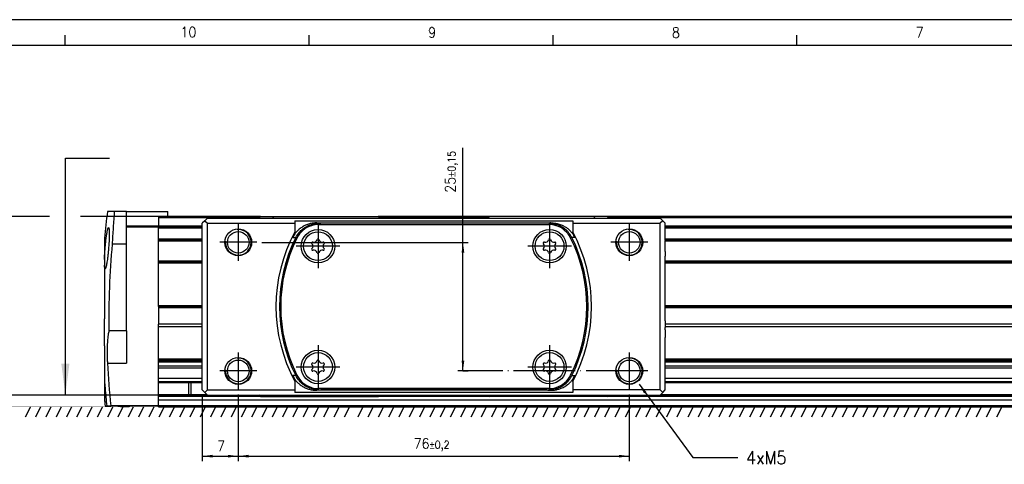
# Model space of a CAD drawing. Header units: millimetres. Extents: x -285 to 870, y -217 to 203.
# Tile 4 of 22: x -180 to 11, y 117 to 203. Entities that reach past the tile are written whole.
import ezdxf

# ---------------------------------------------------------------- set-up
doc = ezdxf.new("R2010")
doc.units = ezdxf.units.MM
doc.linetypes.add('DOT_CENTER', pattern=[14, 12, -1, 0, -1])
doc.layers.add('1', color=7, linetype='Continuous')
doc.styles.add('CONVERTER_11', font='txt.shx', dxfattribs={"width": 0.9})
doc.dimstyles.new('ME10_DIM_16', dxfattribs={"dimtxt": 2, "dimasz": 2, "dimexe": 1, "dimexo": 1, "dimgap": 1, "dimtad": 1, "dimdsep": 46, "dimtxsty": 'CONVERTER_11', "dimsah": 1, "dimcen": 0.09, "dimclrd": 2, "dimclre": 2, "dimclrt": 2, "dimadec": 0, "dimazin": 0, "dimtol": 1, "dimtp": 0.15, "dimtm": 0.15, "dimtfac": 0.75, "dimtdec": 0, "dimtix": 1, "dimtmove": 0, "dimatfit": 3, "dimfxl": 1, "dimtolj": 1, "dimtzin": 0, "dimarcsym": 0})
doc.dimstyles.new('ME10_DIM_17', dxfattribs={"dimtxt": 2, "dimasz": 2, "dimexe": 1, "dimexo": 1, "dimgap": 1, "dimtad": 1, "dimdsep": 46, "dimtxsty": 'CONVERTER_11', "dimsah": 1, "dimcen": 0.09, "dimclrd": 2, "dimclre": 2, "dimclrt": 2, "dimadec": 0, "dimazin": 0, "dimtol": 1, "dimtp": 0.2, "dimtm": 0.2, "dimtfac": 0.75, "dimtdec": 0, "dimtix": 1, "dimtmove": 0, "dimatfit": 3, "dimfxl": 1, "dimtolj": 1, "dimtzin": 0, "dimarcsym": 0})
doc.dimstyles.new('ME10_DIM_18', dxfattribs={"dimtxt": 2, "dimasz": 2, "dimexe": 1, "dimexo": 1, "dimgap": 1, "dimtad": 1, "dimdsep": 46, "dimtxsty": 'CONVERTER_11', "dimsah": 1, "dimcen": 0.09, "dimclrd": 2, "dimclre": 2, "dimclrt": 2, "dimadec": 0, "dimazin": 0, "dimtfac": 1, "dimtdec": 4, "dimtix": 1, "dimtmove": 0, "dimatfit": 3, "dimfxl": 1, "dimtolj": 1, "dimtzin": 0, "dimarcsym": 0})
doc.dimstyles.new('ME10_DIM_19', dxfattribs={"dimtxt": 2, "dimasz": 2, "dimexe": 1, "dimexo": 1, "dimgap": 1, "dimtad": 1, "dimdec": 0, "dimdsep": 46, "dimtxsty": 'CONVERTER_11', "dimsah": 1, "dimcen": 0.09, "dimclrd": 2, "dimclre": 2, "dimclrt": 2, "dimadec": 0, "dimazin": 0, "dimtfac": 1, "dimtdec": 4, "dimtix": 1, "dimtmove": 0, "dimatfit": 3, "dimfxl": 1, "dimtolj": 1, "dimtzin": 0, "dimarcsym": 0})
doc.dimstyles.get("Standard").update_dxf_attribs({"dimtxt": 0.18, "dimasz": 0.18, "dimexe": 0.18, "dimexo": 0.0625, "dimgap": 0.09, "dimtad": 0, "dimtih": 1, "dimtoh": 1, "dimdec": 4, "dimzin": 0, "dimdsep": 46, "dimtxsty": 'Standard', "dimcen": 0.09, "dimadec": 0, "dimazin": 0, "dimtfac": 1, "dimtdec": 4, "dimtofl": 0, "dimtmove": 0, "dimatfit": 3, "dimfxl": 1, "dimtolj": 1, "dimtzin": 0, "dimarcsym": 0})

# ---------------------------------------------------------------- blocks, each defined once
blk = doc.blocks.new('Marco_a2', base_point=(304.21, -212.02))
at = {"layer": '1', "color": 2, "linetype": 'Continuous'}
for p, q in [((309.21, 202.98), (-284.79, 202.98)), ((-171.06, 197.98), (-171.06, 199.98)), ((-123.64, 197.98), (-123.64, 199.98)), ((-76.22, 197.98), (-76.22, 199.98)), ((-28.81, 197.98), (-28.81, 199.98))]:
    blk.add_line(p, q, dxfattribs=at)
at = {"layer": '1', "color": 7, "linetype": 'Continuous'}
blk.add_line((304.21, 197.98), (-264.79, 197.98), dxfattribs=at)
at = {"layer": '1', "color": 2, "char_height": 2, "attachment_point": 4, "line_spacing_factor": 1.20048, "style": 'CONVERTER_11'}
for s, insert in [('10', (-148.63, 200.57)), ('9', (-100.51, 200.5)), ('8', (-53.11, 200.47)), ('7', (-5.76, 200.53))]:
    blk.add_mtext(s, dxfattribs=dict(at, insert=insert))
blk = doc.blocks.new('Top', base_point=(304.21, -212.02))
blk.add_blockref('Marco_a2', (304.21, -212.02))
blk = doc.blocks.new('REGLA__9', base_point=(-163.4, 127.69))
at = {"color": 7, "linetype": 'Continuous'}
for p, q in [((-161.5, 165.69), (-162.83, 165.69)), ((-159.1, 165.69), (-161.5, 165.69)), ((-159.1, 165.69), (-151.1, 165.69)), ((-151.1, 164.69), (-152.9, 164.69)), ((-152.9, 164.69), (-152.9, 164.49)), ((-151.1, 164.69), (-151.1, 165.69)), ((-133.1, 164.69), (-151.1, 164.69)), ((-133.1, 164.69), (-130.49, 164.69)), ((-130.49, 164.69), (-122.85, 164.69)), ((-122.85, 164.69), (-115.95, 164.69)), ((-115.95, 164.69), (-110.2, 164.69)), ((-88.6, 164.69), (-110.2, 164.69)), ((-82.85, 164.69), (-88.6, 164.69)), ((-75.95, 164.69), (-82.85, 164.69)), ((-68.31, 164.69), (-75.95, 164.69)), ((-65.7, 164.69), (-68.31, 164.69)), ((185.3, 164.69), (-65.7, 164.69)), ((-159.1, 162.69), (-152.9, 162.69)), ((-152.9, 164.49), (-152.9, 162.89)), ((-152.9, 162.49), (-152.9, 162.69)), ((-152.9, 162.69), (-144.4, 162.69)), ((-54.4, 162.69), (187.1, 162.69)), ((-152.9, 160.37), (-152.9, 162.49)), ((-159.1, 159.33), (-161.91, 159.33)), ((-159.1, 142.51), (-159.1, 159.33)), ((-152.9, 160.29), (-152.9, 160.37)), ((-152.9, 160.2), (-152.9, 160.29)), ((-152.9, 160), (-152.9, 160.2)), ((-152.9, 160.2), (-144.4, 160.2)), ((-152.9, 156.1), (-152.9, 160)), ((-147.1, 160.2), (-147.1, 160.29)), ((-54.4, 160.2), (187.1, 160.2)), ((-152.9, 155.9), (-152.9, 156.1)), ((-152.9, 155.7), (-152.9, 155.9)), ((-152.9, 155.9), (-144.4, 155.9)), ((-152.9, 147.4), (-152.9, 155.7)), ((-54.4, 155.9), (187.1, 155.9)), ((-163.4, 150.99), (-163.4, 150.06)), ((-163.4, 150.06), (-163.4, 146.26)), ((-152.9, 147.2), (-152.9, 147.4)), ((-163.4, 146.26), (-163.4, 145.54)), ((-163.4, 145.54), (-163.4, 144.82)), ((-152.9, 147.2), (-152.9, 147)), ((-152.9, 147.2), (-144.4, 147.2)), ((-152.9, 147), (-152.9, 143.77)), ((-54.4, 147.2), (187.1, 147.2)), ((-163.4, 144.82), (-163.4, 144.81)), ((-163.4, 143.38), (-163.4, 144.81)), ((-152.9, 143.27), (-152.9, 143.77)), ((-163.4, 142.27), (-163.4, 143.38)), ((-163.4, 139.56), (-163.4, 142.27)), ((-159.1, 142.51), (-162.53, 142.51)), ((-144.4, 143.27), (-152.9, 143.27)), ((-152.9, 136.97), (-152.9, 143.27)), ((187.1, 143.27), (-54.4, 143.27)), ((-144.4, 136.97), (-152.9, 136.97)), ((-152.9, 136.75), (-152.9, 136.97)), ((-152.9, 136.75), (-144.4, 136.75)), ((-152.9, 136.72), (-152.9, 136.75)), ((-152.9, 136.72), (-144.4, 136.72)), ((-152.9, 136.5), (-152.9, 136.72)), ((-152.9, 136.38), (-152.9, 136.5)), ((-144.4, 136.38), (-152.9, 136.38)), ((-152.9, 135.96), (-152.9, 136.38)), ((-152.9, 135.59), (-152.9, 135.96)), ((187.1, 136.97), (-54.4, 136.97)), ((-54.4, 136.75), (187.1, 136.75)), ((-54.4, 136.72), (187.1, 136.72)), ((187.1, 136.38), (-54.4, 136.38)), ((-144.4, 135.59), (-152.9, 135.59)), ((-152.9, 135.2), (-152.9, 135.59)), ((-144.4, 135.2), (-152.9, 135.2)), ((-152.9, 133.2), (-152.9, 135.2)), ((187.1, 135.59), (-54.4, 135.59)), ((187.1, 135.2), (-54.4, 135.2)), ((-144.4, 133.2), (-152.9, 133.2)), ((-152.9, 132.62), (-152.9, 133.2)), ((-152.9, 132.42), (-152.9, 132.62)), ((-152.9, 132.42), (-147.1, 132.42)), ((-152.9, 130.12), (-152.9, 132.42)), ((-147.1, 132.42), (-144.4, 132.42)), ((-147.1, 132.42), (-147.1, 130.12)), ((-146.6, 132.42), (-146.6, 130.12)), ((187.1, 133.2), (-54.4, 133.2)), ((-54.4, 132.42), (181.3, 132.42)), ((-163.4, 131.27), (-163.4, 129.32)), ((-152.9, 130.12), (-147.1, 130.12)), ((-152.9, 129.92), (-152.9, 130.12)), ((-152.9, 129.71), (-152.9, 129.92)), ((-152.9, 128.99), (-152.9, 129.71)), ((-133.12, 129.71), (-152.9, 129.71)), ((-152.9, 127.99), (-152.9, 128.99)), ((187.1, 128.99), (-152.9, 128.99)), ((-147.1, 130.12), (-143.52, 130.12)), ((-88.61, 129.71), (-110.18, 129.71)), ((187.1, 129.71), (-65.68, 129.71)), ((-55.27, 130.12), (181.3, 130.12)), ((-163.28, 127.89), (-163.26, 127.89)), ((-163.26, 127.89), (-162.97, 127.89)), ((-162.97, 127.89), (-162.19, 127.89)), ((-158.6, 127.89), (-162.19, 127.89)), ((-160.3, 127.77), (-158.6, 127.77)), ((-158.6, 127.89), (-158.6, 127.77)), ((-152.9, 127.89), (-158.6, 127.89)), ((-152.9, 127.89), (-152.9, 127.99)), ((-152.9, 127.99), (187.1, 127.99)), ((-152.9, 127.89), (-152.9, 127.89)), ((-152.9, 127.69), (-152.9, 127.89)), ((-152.9, 127.69), (-152.9, 127.89)), ((-152.9, 127.69), (187.1, 127.69))]:
    blk.add_line(p, q, dxfattribs=at)
at = {"color": 3, "linetype": 'Continuous'}
for p, q in [((-159.1, 162.89), (-152.9, 162.89)), ((-152.9, 164.49), (-133.3, 164.49)), ((-152.9, 162.89), (-144.4, 162.89)), ((-110, 164.49), (-88.8, 164.49)), ((-65.5, 164.49), (187.1, 164.49)), ((-54.4, 162.89), (187.1, 162.89)), ((-152.9, 162.49), (-144.4, 162.49)), ((-54.4, 162.49), (187.1, 162.49)), ((-152.9, 160.37), (-144.4, 160.37)), ((-152.9, 160), (-144.4, 160)), ((-54.4, 160.37), (187.1, 160.37)), ((-54.4, 160), (187.1, 160)), ((-152.9, 156.1), (-144.4, 156.1)), ((-152.9, 155.7), (-144.4, 155.7)), ((-54.4, 156.1), (187.1, 156.1)), ((-54.4, 155.7), (187.1, 155.7)), ((-152.9, 147.4), (-144.4, 147.4)), ((-54.4, 147.4), (187.1, 147.4)), ((-152.9, 147), (-144.4, 147)), ((-54.4, 147), (187.1, 147)), ((-144.4, 143.77), (-152.9, 143.77)), ((187.1, 143.77), (-54.4, 143.77)), ((-162.83, 136.18), (-159.1, 136.18)), ((-152.9, 132.62), (-144.4, 132.62)), ((-54.4, 132.62), (187.1, 132.62)), ((-163.28, 131.27), (-163.4, 131.27)), ((-152.9, 129.92), (-133.33, 129.92)), ((-109.97, 129.92), (-88.82, 129.92)), ((-65.47, 129.92), (187.1, 129.92)), ((-160.3, 127.89), (-160.3, 127.77))]:
    blk.add_line(p, q, dxfattribs=at)
at = {"color": 7, "linetype": 'Continuous'}
for centre, radius, start, end in [((3.87, 144.82), 168, 172.8628, 174.655), ((3.87, 144.82), 166.42, 174.9974, 180.7973), ((3.87, 144.82), 166.92, 182.9671, 185.8201), ((3.87, 144.82), 167.69, 184.6345, 185.7932), ((3.87, 144.82), 167.99, 185.2952, 185.783), ((3.87, 144.82), 168, 185.345, 185.7826), ((-160.3, 128.77), 1, 241.3046, 270)]:
    blk.add_arc(centre, radius, start, end, dxfattribs=at)
for points, knots in [([(-161.5, 165.69), (-161.53, 165.17), (-161.61, 164.12), (-161.72, 162.54), (-161.82, 160.94), (-161.88, 159.87), (-161.91, 159.33)], [0, 0, 0, 0, 1.573376, 3.162606, 4.762647, 6.375487, 6.375487, 6.375487, 6.375487]), ([(-159.1, 162.89), (-159.1, 163.36), (-159.1, 164.3), (-159.1, 165.23), (-159.1, 165.69)], [0, 0, 0, 0, 1.406681, 2.799989, 2.799989, 2.799989, 2.799989]), ([(-159.1, 162.69), (-159.1, 162.73), (-159.1, 162.79), (-159.1, 162.86), (-159.1, 162.89)], [0, 0, 0, 0, 0.1000313, 0.2000001, 0.2000001, 0.2000001, 0.2000001]), ([(-159.1, 159.33), (-159.1, 159.9), (-159.1, 161.02), (-159.1, 162.14), (-159.1, 162.69)], [0, 0, 0, 0, 1.688796, 3.361752, 3.361752, 3.361752, 3.361752]), ([(-152.9, 162.89), (-152.9, 162.88), (-152.9, 162.86), (-152.9, 162.82), (-152.9, 162.78), (-152.9, 162.75), (-152.9, 162.73), (-152.9, 162.71), (-152.9, 162.7), (-152.9, 162.7), (-152.9, 162.69)], [0, 0, 0, 0, 0.0390169, 0.0765367, 0.1169792, 0.1414214, 0.1662888, 0.184776, 0.1919354, 0.2000003, 0.2000003, 0.2000003, 0.2000003]), ([(-163.4, 156.36), (-163.4, 156.45), (-163.39, 156.66), (-163.38, 157.01), (-163.35, 157.46), (-163.32, 157.99), (-163.28, 158.43), (-163.25, 158.78), (-163.23, 159.03), (-163.2, 159.33), (-163.17, 159.68), (-163.13, 160.06), (-163.09, 160.39), (-163.05, 160.69), (-163.01, 160.95), (-162.96, 161.25), (-162.91, 161.57), (-162.86, 161.86), (-162.8, 162.1), (-162.76, 162.26), (-162.72, 162.38), (-162.68, 162.47), (-162.65, 162.54), (-162.62, 162.55), (-162.61, 162.55)], [0, 0, 0, 0, 0.274511, 0.627696, 1.05751, 1.627831, 2.210753, 2.405587, 2.662505, 2.971532, 3.322705, 3.706076, 4.11172, 4.325926, 4.601183, 4.914803, 5.244158, 5.566728, 5.800546, 5.965152, 6.073544, 6.189618, 6.251546, 6.281611, 6.281611, 6.281611, 6.281611]), ([(-162.61, 162.55), (-162.6, 162.54), (-162.56, 162.52), (-162.55, 162.45), (-162.52, 162.37), (-162.51, 162.25), (-162.49, 162.08), (-162.48, 161.9), (-162.47, 161.71), (-162.47, 161.5), (-162.47, 161.21), (-162.48, 160.85), (-162.49, 160.52), (-162.5, 160.24), (-162.51, 160.01), (-162.52, 159.71), (-162.54, 159.37), (-162.57, 158.97), (-162.6, 158.62), (-162.62, 158.32), (-162.65, 158.07), (-162.68, 157.77), (-162.71, 157.42), (-162.75, 157.05), (-162.81, 156.6), (-162.87, 156.12), (-162.95, 155.64), (-163.02, 155.26), (-163.09, 154.96), (-163.14, 154.76), (-163.2, 154.63), (-163.23, 154.56), (-163.26, 154.55), (-163.27, 154.55)], [0, 0, 0, 0, 0.044935, 0.115936, 0.201601, 0.309591, 0.476005, 0.714907, 0.84971, 1.055316, 1.336817, 1.69937, 2.148189, 2.318352, 2.552387, 2.846242, 3.195881, 3.597282, 4.046437, 4.240278, 4.496121, 4.804065, 5.15422, 5.536711, 5.941684, 6.49751, 6.987001, 7.400345, 7.659647, 7.908745, 8.025085, 8.087144, 8.117218, 8.117218, 8.117218, 8.117218]), ([(-163.4, 160.47), (-163.4, 160.36), (-163.4, 160.14), (-163.4, 159.65), (-163.4, 158.9), (-163.4, 158.04), (-163.4, 157.16), (-163.4, 156.65), (-163.4, 156.36)], [0, 0, 0, 0, 0.33105, 0.662101, 1.474266, 2.586146, 3.238413, 4.114296, 4.114296, 4.114296, 4.114296]), ([(-146.99, 160.2), (-147, 160.2), (-147, 160.2), (-147.02, 160.22), (-147.03, 160.23), (-147.05, 160.25), (-147.08, 160.27), (-147.09, 160.29), (-147.1, 160.29)], [0, 0, 0, 0, 0.012267, 0.0257126, 0.0526037, 0.0814578, 0.1122568, 0.1443206, 0.1443206, 0.1443206, 0.1443206]), ([(-163.4, 156.36), (-163.4, 156.18), (-163.4, 155.81), (-163.4, 155.43), (-163.4, 155.24)], [0, 0, 0, 0, 0.528619, 1.121144, 1.121144, 1.121144, 1.121144]), ([(-163.4, 155.24), (-163.4, 155.17), (-163.4, 155.05), (-163.4, 154.45), (-163.4, 153.47), (-163.4, 152.18), (-163.4, 151.37), (-163.4, 150.99)], [0, 0, 0, 0, 0.18451, 0.374699, 1.796711, 3.112145, 4.244003, 4.244003, 4.244003, 4.244003]), ([(-163.27, 154.55), (-163.29, 154.57), (-163.34, 154.61), (-163.35, 154.72), (-163.37, 154.85), (-163.39, 155.02), (-163.4, 155.16), (-163.4, 155.24)], [0, 0, 0, 0, 0.0752494, 0.1991822, 0.3071398, 0.4734788, 0.7122633, 0.7122633, 0.7122633, 0.7122633]), ([(-162.53, 142.51), (-162.56, 142.37), (-162.65, 142.01), (-162.74, 141.38), (-162.81, 140.66), (-162.86, 139.87), (-162.88, 139.04), (-162.89, 138.12), (-162.87, 137.16), (-162.84, 136.51), (-162.83, 136.18)], [0, 0, 0, 0, 0.426425, 1.101755, 1.902221, 2.604077, 3.473814, 4.399971, 5.365001, 6.350203, 6.350203, 6.350203, 6.350203]), ([(-159.1, 142.51), (-159.1, 142.32), (-159.1, 141.96), (-159.1, 141.33), (-159.1, 140.66), (-159.1, 139.87), (-159.1, 139.04), (-159.1, 138.16), (-159.1, 137.2), (-159.1, 136.55), (-159.1, 136.18)], [0, 0, 0, 0, 0.551589, 1.084513, 1.882103, 2.582898, 3.451368, 4.376808, 5.218667, 6.324555, 6.324555, 6.324555, 6.324555]), ([(-163.4, 139.56), (-163.4, 139.1), (-163.4, 138.2), (-163.4, 137.02), (-163.4, 136.05), (-163.4, 135.52), (-163.4, 135.27)], [0, 0, 0, 0, 1.377916, 2.698029, 3.534865, 4.285921, 4.285921, 4.285921, 4.285921]), ([(-163.4, 135.27), (-163.4, 135.23), (-163.4, 135.13), (-163.4, 134.9), (-163.4, 134.55), (-163.4, 134.1), (-163.4, 133.62), (-163.4, 133.19), (-163.4, 132.9), (-163.4, 132.74), (-163.4, 132.7), (-163.4, 132.68)], [0, 0, 0, 0, 0.128013, 0.304482, 0.674225, 1.171573, 1.660263, 2.109472, 2.469266, 2.525625, 2.58735, 2.58735, 2.58735, 2.58735]), ([(-163.4, 132.68), (-163.4, 132.49), (-163.4, 132.02), (-163.4, 131.55), (-163.4, 131.27)], [0, 0, 0, 0, 0.591708, 1.412652, 1.412652, 1.412652, 1.412652]), ([(-163.4, 132.68), (-163.39, 132.56), (-163.37, 132.33), (-163.34, 131.99), (-163.31, 131.64), (-163.29, 131.4), (-163.28, 131.27)], [0, 0, 0, 0, 0.372103, 0.697567, 1.027904, 1.41809, 1.41809, 1.41809, 1.41809]), ([(-163.4, 129.32), (-163.4, 129.29), (-163.4, 129.24), (-163.4, 129.19), (-163.4, 129.17)], [0, 0, 0, 0, 0.0964268, 0.1466388, 0.1466388, 0.1466388, 0.1466388])]:
    blk.add_open_spline(points, degree=3, knots=knots, dxfattribs=at)
blk.add_open_spline([(-147.1, 160.29), (-147.58, 160.29), (-148.55, 160.29), (-150, 160.29), (-151.45, 160.29), (-152.42, 160.29), (-152.9, 160.29)], degree=3, dxfattribs=at)
blk = doc.blocks.new('CABEZA__10', base_point=(-144.4, 129.69))
at = {"color": 7, "linetype": 'Continuous'}
for p, q in [((-133.1, 164.69), (-133.4, 164.39)), ((-133.1, 164.69), (-130.49, 164.69)), ((-130.49, 164.69), (-122.85, 164.69)), ((-122.85, 164.69), (-115.95, 164.69)), ((-115.95, 164.69), (-110.2, 164.69)), ((-110.2, 164.69), (-109.9, 164.39)), ((-88.6, 164.69), (-88.9, 164.39)), ((-82.85, 164.69), (-88.6, 164.69)), ((-75.95, 164.69), (-82.85, 164.69)), ((-68.31, 164.69), (-75.95, 164.69)), ((-65.7, 164.69), (-68.31, 164.69)), ((-65.7, 164.69), (-65.4, 164.39)), ((-143.9, 163.89), (-144.4, 163.39)), ((-144.4, 159.93), (-144.4, 163.39)), ((-143.9, 163.89), (-143.4, 164.39)), ((-143.9, 163.89), (-143.4, 163.39)), ((-143.4, 164.39), (-133.4, 164.39)), ((-143.4, 130.99), (-143.4, 163.39)), ((-143.4, 163.39), (-126.4, 163.39)), ((-133.4, 164.39), (-130.69, 164.39)), ((-130.69, 164.39), (-109.9, 164.39)), ((-126.4, 163.89), (-126.4, 163.39)), ((-126.4, 163.89), (-72.4, 163.89)), ((-126.4, 163.39), (-126.4, 161.74)), ((-122.15, 163.47), (-76.64, 163.47)), ((-121.75, 163.14), (-77.05, 163.14)), ((-77.42, 163.39), (-121.38, 163.39)), ((-109.9, 164.39), (-88.9, 164.39)), ((-88.9, 164.39), (-68.11, 164.39)), ((-72.4, 163.89), (-72.4, 163.39)), ((-72.4, 163.39), (-55.4, 163.39)), ((-72.4, 163.39), (-72.4, 161.74)), ((-68.11, 164.39), (-65.4, 164.39)), ((-65.4, 164.39), (-55.4, 164.39)), ((-55.4, 164.39), (-54.9, 163.89)), ((-54.9, 163.89), (-55.4, 163.39)), ((-55.4, 130.99), (-55.4, 163.39)), ((-54.4, 163.39), (-54.9, 163.89)), ((-54.4, 160.02), (-54.4, 163.39)), ((-144.4, 159.03), (-144.4, 159.93)), ((-144.4, 159), (-144.4, 159.03)), ((-144.4, 158.68), (-144.4, 159)), ((-54.4, 160.02), (-54.4, 159.93)), ((-54.4, 158.68), (-54.4, 159.93)), ((-144.4, 158.5), (-144.4, 158.68)), ((-144.4, 157.92), (-144.4, 158.5)), ((-144.4, 157.01), (-144.4, 157.92)), ((-144.4, 144.59), (-144.4, 157.01)), ((-54.4, 158.5), (-54.4, 158.68)), ((-54.4, 157.92), (-54.4, 158.5)), ((-54.4, 157.92), (-54.4, 157.01)), ((-54.4, 144.59), (-54.4, 157.01)), ((-144.4, 144.41), (-144.4, 144.59)), ((-144.4, 144.09), (-144.4, 144.41)), ((-144.4, 143.15), (-144.4, 144.09)), ((-54.4, 144.41), (-54.4, 144.59)), ((-54.4, 144.41), (-54.4, 143.15)), ((-144.4, 138.47), (-144.4, 143.15)), ((-54.4, 143.06), (-54.4, 143.15)), ((-54.4, 142.69), (-54.4, 143.06)), ((-54.4, 142.69), (-54.4, 141.19)), ((-54.4, 137.56), (-54.4, 141.19)), ((-144.4, 137.55), (-144.4, 138.47)), ((-144.4, 137.35), (-144.4, 137.55)), ((-144.4, 130.99), (-144.4, 137.35)), ((-54.4, 137.55), (-54.4, 137.56)), ((-54.4, 137.35), (-54.4, 137.55)), ((-54.4, 130.99), (-54.4, 137.35)), ((-126.4, 132.65), (-126.4, 130.99)), ((-72.4, 132.65), (-72.4, 130.99)), ((-144.4, 130.99), (-143.9, 130.49)), ((-143.4, 130.99), (-143.9, 130.49)), ((-143.4, 129.99), (-143.9, 130.49)), ((-143.4, 130.99), (-126.4, 130.99)), ((-126.4, 130.99), (-126.4, 130.49)), ((-72.4, 130.49), (-126.4, 130.49)), ((-76.64, 130.92), (-122.15, 130.92)), ((-77.05, 131.24), (-121.75, 131.24)), ((-77.42, 130.99), (-121.38, 130.99)), ((-72.4, 130.99), (-72.4, 130.49)), ((-55.4, 130.99), (-72.4, 130.99)), ((-55.4, 130.99), (-54.9, 130.49)), ((-55.4, 129.99), (-54.9, 130.49)), ((-54.9, 130.49), (-54.4, 130.99)), ((-143.4, 129.99), (-133.4, 129.99)), ((-133.1, 129.69), (-133.4, 129.99)), ((-133.4, 129.99), (-130.69, 129.99)), ((-133.1, 129.69), (-130.49, 129.69)), ((-130.69, 129.99), (-109.9, 129.99)), ((-130.49, 129.69), (-110.2, 129.69)), ((-110.2, 129.69), (-109.9, 129.99)), ((-109.9, 129.99), (-88.9, 129.99)), ((-88.9, 129.99), (-68.11, 129.99)), ((-88.9, 129.99), (-88.6, 129.69)), ((-68.31, 129.69), (-88.6, 129.69)), ((-65.7, 129.69), (-68.31, 129.69)), ((-68.11, 129.99), (-65.4, 129.99)), ((-65.7, 129.69), (-65.4, 129.99)), ((-65.4, 129.99), (-55.4, 129.99))]:
    blk.add_line(p, q, dxfattribs=at)
for centre, radius in [((-137.4, 159.69), 2.6), ((-137.4, 159.69), 2.1), ((-121.9, 158.94), 3.25), ((-121.9, 158.94), 2.8), ((-76.9, 158.94), 3.25), ((-76.9, 158.94), 2.8), ((-61.4, 159.69), 2.6), ((-61.4, 159.69), 2.1), ((-121.9, 135.44), 3.25), ((-121.9, 135.44), 2.8), ((-76.9, 135.44), 3.25), ((-76.9, 135.44), 2.8), ((-137.4, 134.69), 2.6), ((-137.4, 134.69), 2.1), ((-61.4, 134.69), 2.6), ((-61.4, 134.69), 2.1)]:
    blk.add_circle(centre, radius, dxfattribs=at)
for centre, radius, start, end in [((-121.75, 158.39), 4.75, 107.6375, 153.3842), ((-99.4, 147.19), 28.52, 145.7925, 146.5328), ((-121.75, 158.4), 4.75, 107.3144, 107.6649), ((-99.4, 147.19), 28.5, 145.9834, 146.4873), ((-121.75, 158.39), 4.75, 89.9978, 107.2861), ((-121.38, 158.02), 5.37, 89.973, 107.7651), ((-77.41, 158.02), 5.37, 72.2349, 90.027), ((-77.05, 158.39), 4.75, 72.7138, 89.9978), ((-99.4, 147.19), 28.52, 33.4672, 34.2075), ((-99.4, 147.19), 28.5, 33.5126, 34.0166), ((-77.04, 158.39), 4.75, 72.3906, 72.7422), ((-77.05, 158.39), 4.75, 26.616, 72.3651), ((-99.4, 147.19), 30.67, 151.6837, 208.3163), ((-99.4, 147.19), 30.54, 152.1539, 153.9157), ((-99.4, 147.19), 30.67, 331.6837, 28.3163), ((-99.4, 147.19), 30.54, 26.0843, 27.8461), ((-99.4, 147.19), 30, 153.4504, 206.5496), ((-99.4, 147.19), 29.75, 153.3847, 206.6153), ((-122.95, 159.55), 0.188, 73.0643, 226.9357), ((-123.51, 158.94), 0.642, 313.0643, 46.9357), ((-122.71, 160.34), 0.642, 253.0643, 346.9357), ((-121.9, 160.16), 0.188, 13.0643, 166.9357), ((-121.09, 160.34), 0.642, 193.0643, 286.9357), ((-120.28, 158.94), 0.642, 133.0643, 226.9357), ((-120.85, 159.55), 0.188, 313.0643, 106.9357), ((-77.95, 159.55), 0.188, 73.0643, 226.9357), ((-78.51, 158.94), 0.642, 313.0643, 46.9357), ((-77.71, 160.34), 0.642, 253.0643, 346.9357), ((-76.9, 160.16), 0.188, 13.0643, 166.9357), ((-76.09, 160.34), 0.642, 193.0643, 286.9357), ((-75.28, 158.94), 0.642, 133.0643, 226.9357), ((-75.85, 159.55), 0.188, 313.0643, 106.9357), ((-99.4, 147.19), 29.75, 333.3845, 26.6155), ((-99.4, 147.19), 30, 333.4502, 26.5498), ((-122.95, 158.34), 0.188, 133.0643, 286.9357), ((-122.71, 157.54), 0.642, 13.0643, 106.9357), ((-121.9, 157.73), 0.188, 193.0643, 346.9357), ((-121.09, 157.54), 0.642, 73.0643, 166.9357), ((-120.85, 158.34), 0.188, 253.0643, 46.9357), ((-77.95, 158.34), 0.188, 133.0643, 286.9357), ((-77.71, 157.54), 0.642, 13.0643, 106.9357), ((-76.9, 157.73), 0.188, 193.0643, 346.9357), ((-76.09, 157.54), 0.642, 73.0643, 166.9357), ((-75.85, 158.34), 0.188, 253.0643, 46.9357), ((-122.95, 136.05), 0.188, 73.0643, 226.9357), ((-123.51, 135.44), 0.642, 313.0643, 46.9357), ((-122.71, 136.84), 0.642, 253.0643, 346.9357), ((-121.9, 136.66), 0.188, 13.0643, 166.9357), ((-121.09, 136.84), 0.642, 193.0643, 286.9357), ((-120.28, 135.44), 0.642, 133.0643, 226.9357), ((-120.85, 136.05), 0.188, 313.0643, 106.9357), ((-77.95, 136.05), 0.188, 73.0643, 226.9357), ((-78.51, 135.44), 0.642, 313.0643, 46.9357), ((-77.71, 136.84), 0.642, 253.0643, 346.9357), ((-76.9, 136.66), 0.188, 13.0643, 166.9357), ((-76.09, 136.84), 0.642, 193.0643, 286.9357), ((-75.28, 135.44), 0.642, 133.0643, 226.9357), ((-75.85, 136.05), 0.188, 313.0643, 106.9357), ((-122.95, 134.84), 0.188, 133.0643, 286.9357), ((-122.71, 134.04), 0.642, 13.0643, 106.9357), ((-121.9, 134.23), 0.188, 193.0643, 346.9357), ((-121.09, 134.04), 0.642, 73.0643, 166.9357), ((-120.85, 134.84), 0.188, 253.0643, 46.9357), ((-77.95, 134.84), 0.188, 133.0643, 286.9357), ((-77.71, 134.04), 0.642, 13.0643, 106.9357), ((-76.9, 134.23), 0.188, 193.0643, 346.9357), ((-76.09, 134.04), 0.642, 73.0643, 166.9357), ((-75.85, 134.84), 0.188, 253.0643, 46.9357), ((-99.4, 147.19), 30.54, 206.0843, 207.8461), ((-121.75, 135.99), 4.75, 206.616, 252.3635), ((-77.05, 135.99), 4.75, 287.6349, 333.384), ((-99.4, 147.19), 30.54, 332.1539, 333.9157), ((-121.75, 135.99), 4.75, 252.3614, 252.7118), ((-99.4, 147.19), 28.52, 213.4622, 214.2025), ((-121.75, 135.99), 4.75, 252.7118, 269.9978), ((-99.39, 147.19), 28.5, 213.503, 214.007), ((-121.38, 136.37), 5.37, 252.2349, 270.027), ((-77.41, 136.37), 5.37, 269.973, 287.7651), ((-77.05, 135.99), 4.75, 270.0022, 287.2862), ((-99.4, 147.19), 28.52, 325.7925, 326.5328), ((-99.4, 147.19), 28.5, 325.9834, 326.4874), ((-77.04, 136), 4.75, 287.2578, 287.6094)]:
    blk.add_arc(centre, radius, start, end, dxfattribs=at)
for points, knots in [([(-130.69, 164.39), (-130.67, 164.42), (-130.64, 164.47), (-130.59, 164.54), (-130.54, 164.62), (-130.51, 164.67), (-130.49, 164.69)], [0, 0, 0, 0, 0.0900762, 0.1799826, 0.2700101, 0.3600426, 0.3600426, 0.3600426, 0.3600426]), ([(-68.31, 164.69), (-68.29, 164.67), (-68.26, 164.62), (-68.21, 164.54), (-68.16, 164.47), (-68.12, 164.42), (-68.11, 164.39)], [0, 0, 0, 0, 0.0900533, 0.1800672, 0.270101, 0.3600651, 0.3600651, 0.3600651, 0.3600651]), ([(-122.15, 163.47), (-122.39, 163.46), (-122.87, 163.44), (-123.61, 163.28), (-124.29, 163.04), (-124.96, 162.69), (-125.52, 162.29), (-126.02, 161.81), (-126.46, 161.28), (-126.69, 160.86), (-126.82, 160.62)], [0, 0, 0, 0, 0.721506, 1.441287, 2.250928, 2.879463, 3.691313, 4.319195, 4.948895, 5.756557, 5.756557, 5.756557, 5.756557]), ([(-126.23, 160.6), (-126.01, 160.97), (-125.65, 161.59), (-124.8, 162.37), (-123.94, 162.92), (-123.26, 163.14), (-122.98, 163.23)], [0, 0, 0, 0, 1.275851, 2.145308, 3.421126, 4.29557, 4.29557, 4.29557, 4.29557]), ([(-123.02, 163.14), (-123.02, 163.15), (-123.01, 163.16), (-123, 163.18), (-122.99, 163.21), (-122.99, 163.22), (-122.98, 163.23)], [0, 0, 0, 0, 0.02562654, 0.05057561, 0.07398386, 0.09673126, 0.09673126, 0.09673126, 0.09673126]), ([(-76.64, 163.47), (-76.4, 163.46), (-75.92, 163.44), (-75.18, 163.28), (-74.5, 163.04), (-73.89, 162.72), (-73.32, 162.33), (-72.81, 161.86), (-72.33, 161.28), (-72.1, 160.86), (-71.97, 160.62)], [0, 0, 0, 0, 0.721506, 1.441287, 2.250928, 2.879463, 3.51128, 4.31919, 4.94889, 5.756552, 5.756552, 5.756552, 5.756552]), ([(-72.56, 160.6), (-72.74, 160.91), (-73.1, 161.53), (-73.93, 162.33), (-74.85, 162.92), (-75.53, 163.14), (-75.81, 163.23)], [0, 0, 0, 0, 1.068741, 2.145793, 3.421612, 4.296056, 4.296056, 4.296056, 4.296056]), ([(-75.77, 163.14), (-75.78, 163.15), (-75.78, 163.16), (-75.79, 163.18), (-75.8, 163.21), (-75.81, 163.22), (-75.81, 163.23)], [0, 0, 0, 0, 0.025617, 0.05055661, 0.07395566, 0.09669395, 0.09669395, 0.09669395, 0.09669395]), ([(-126.4, 161.74), (-126.4, 161.72), (-126.4, 161.67), (-126.4, 161.6), (-126.4, 161.53), (-126.4, 161.48), (-126.4, 161.46)], [0, 0, 0, 0, 0.0720751, 0.141903, 0.213819, 0.2846125, 0.2846125, 0.2846125, 0.2846125]), ([(-72.4, 161.46), (-72.4, 161.48), (-72.4, 161.53), (-72.4, 161.6), (-72.4, 161.67), (-72.4, 161.72), (-72.4, 161.74)], [0, 0, 0, 0, 0.0704321, 0.1427095, 0.2139459, 0.2846125, 0.2846125, 0.2846125, 0.2846125]), ([(-126.82, 133.77), (-126.69, 133.53), (-126.46, 133.11), (-126, 132.55), (-125.5, 132.08), (-124.91, 131.67), (-124.26, 131.34), (-123.58, 131.1), (-122.87, 130.95), (-122.39, 130.93), (-122.15, 130.92)], [0, 0, 0, 0, 0.807688, 1.437402, 2.155277, 2.877169, 3.594616, 4.315384, 5.03516, 5.75666, 5.75666, 5.75666, 5.75666]), ([(-126.4, 132.93), (-126.4, 132.91), (-126.4, 132.86), (-126.4, 132.79), (-126.4, 132.72), (-126.4, 132.67), (-126.4, 132.65)], [0, 0, 0, 0, 0.0707838, 0.1427095, 0.2125582, 0.2846125, 0.2846125, 0.2846125, 0.2846125]), ([(-122.98, 131.16), (-123.32, 131.28), (-124.01, 131.5), (-124.85, 132.06), (-125.65, 132.8), (-126.01, 133.42), (-126.23, 133.79)], [0, 0, 0, 0, 1.079352, 2.150692, 3.020148, 4.296, 4.296, 4.296, 4.296]), ([(-76.64, 130.92), (-76.4, 130.93), (-75.92, 130.95), (-75.24, 131.1), (-74.56, 131.33), (-73.88, 131.66), (-73.27, 132.1), (-72.77, 132.58), (-72.33, 133.11), (-72.1, 133.53), (-71.97, 133.77)], [0, 0, 0, 0, 0.7215, 1.441276, 2.073194, 2.879438, 3.691276, 4.319151, 4.948865, 5.756553, 5.756553, 5.756553, 5.756553]), ([(-75.81, 131.16), (-75.47, 131.28), (-74.79, 131.5), (-73.88, 132.1), (-73.1, 132.85), (-72.74, 133.48), (-72.56, 133.79)], [0, 0, 0, 0, 1.079352, 2.150692, 3.227744, 4.296486, 4.296486, 4.296486, 4.296486]), ([(-72.4, 132.65), (-72.4, 132.67), (-72.4, 132.72), (-72.4, 132.79), (-72.4, 132.86), (-72.4, 132.91), (-72.4, 132.93)], [0, 0, 0, 0, 0.0714152, 0.141903, 0.2127252, 0.2846125, 0.2846125, 0.2846125, 0.2846125]), ([(-122.98, 131.16), (-122.99, 131.17), (-122.99, 131.18), (-123, 131.2), (-123.01, 131.23), (-123.02, 131.24), (-123.02, 131.25)], [0, 0, 0, 0, 0.02274741, 0.04615565, 0.07110471, 0.09673126, 0.09673126, 0.09673126, 0.09673126]), ([(-75.81, 131.16), (-75.81, 131.17), (-75.8, 131.18), (-75.79, 131.2), (-75.78, 131.23), (-75.78, 131.24), (-75.77, 131.25)], [0, 0, 0, 0, 0.0227383, 0.04613734, 0.07107695, 0.09669395, 0.09669395, 0.09669395, 0.09669395]), ([(-130.69, 129.99), (-130.67, 129.97), (-130.64, 129.92), (-130.59, 129.84), (-130.54, 129.77), (-130.51, 129.72), (-130.49, 129.69)], [0, 0, 0, 0, 0.0901112, 0.1799867, 0.2700986, 0.3600426, 0.3600426, 0.3600426, 0.3600426]), ([(-68.31, 129.69), (-68.29, 129.72), (-68.26, 129.77), (-68.21, 129.84), (-68.16, 129.92), (-68.12, 129.97), (-68.11, 129.99)], [0, 0, 0, 0, 0.0899221, 0.1800712, 0.2699355, 0.3600651, 0.3600651, 0.3600651, 0.3600651])]:
    blk.add_open_spline(points, degree=3, knots=knots, dxfattribs=at)
at = {"color": 3, "linetype": 'Continuous'}
for points, knots in [([(-122.15, 163.47), (-122.15, 163.46), (-122.13, 163.46), (-122, 163.45), (-121.74, 163.43), (-121.5, 163.41), (-121.38, 163.39)], [0, 0, 0, 0, 0.0215541, 0.0431106, 0.4097698, 0.7771559, 0.7771559, 0.7771559, 0.7771559]), ([(-76.64, 163.47), (-76.65, 163.46), (-76.66, 163.46), (-76.8, 163.45), (-77.05, 163.43), (-77.29, 163.41), (-77.42, 163.39)], [0, 0, 0, 0, 0.0215642, 0.0431308, 0.4099621, 0.7775203, 0.7775203, 0.7775203, 0.7775203]), ([(-126.82, 160.62), (-126.8, 160.62), (-126.75, 160.62), (-126.68, 160.62), (-126.6, 160.61), (-126.53, 160.61), (-126.45, 160.61), (-126.38, 160.61), (-126.31, 160.61), (-126.26, 160.6), (-126.23, 160.6)], [0, 0, 0, 0, 0.0735349, 0.1471112, 0.2207295, 0.2943901, 0.3680936, 0.4418402, 0.5156301, 0.5894636, 0.5894636, 0.5894636, 0.5894636]), ([(-71.97, 160.62), (-72, 160.62), (-72.04, 160.62), (-72.12, 160.62), (-72.19, 160.61), (-72.27, 160.61), (-72.34, 160.61), (-72.41, 160.61), (-72.49, 160.61), (-72.54, 160.6), (-72.56, 160.6)], [0, 0, 0, 0, 0.0735688, 0.147179, 0.2208311, 0.2945255, 0.3682629, 0.4420434, 0.5158671, 0.5897345, 0.5897345, 0.5897345, 0.5897345]), ([(-126.23, 133.79), (-126.26, 133.78), (-126.31, 133.78), (-126.38, 133.78), (-126.45, 133.78), (-126.53, 133.78), (-126.6, 133.77), (-126.68, 133.77), (-126.75, 133.77), (-126.8, 133.77), (-126.82, 133.77)], [0, 0, 0, 0, 0.0738335, 0.1476233, 0.22137, 0.2950735, 0.3687341, 0.4423523, 0.5159287, 0.5894635, 0.5894635, 0.5894635, 0.5894635]), ([(-72.56, 133.79), (-72.54, 133.78), (-72.49, 133.78), (-72.41, 133.78), (-72.34, 133.78), (-72.27, 133.78), (-72.19, 133.77), (-72.12, 133.77), (-72.04, 133.77), (-72, 133.77), (-71.97, 133.77)], [0, 0, 0, 0, 0.0738673, 0.147691, 0.2214715, 0.2952089, 0.3689034, 0.4425555, 0.5161657, 0.5897345, 0.5897345, 0.5897345, 0.5897345]), ([(-121.38, 130.99), (-121.5, 130.98), (-121.74, 130.96), (-122, 130.94), (-122.13, 130.93), (-122.15, 130.92), (-122.15, 130.92)], [0, 0, 0, 0, 0.3673857, 0.7340446, 0.7556014, 0.7771559, 0.7771559, 0.7771559, 0.7771559]), ([(-77.42, 130.99), (-77.29, 130.98), (-77.05, 130.96), (-76.8, 130.94), (-76.66, 130.93), (-76.65, 130.92), (-76.64, 130.92)], [0, 0, 0, 0, 0.3675578, 0.7343887, 0.7559557, 0.7775203, 0.7775203, 0.7775203, 0.7775203])]:
    blk.add_open_spline(points, degree=3, knots=knots, dxfattribs=at)
at = {"layer": '1', "color": 2, "linetype": 'DOT_CENTER'}
for p, q in [((-137.4, 163.29), (-137.4, 156.09)), ((-121.9, 163.19), (-121.9, 154.69)), ((-76.9, 163.19), (-76.9, 154.69)), ((-61.4, 163.29), (-61.4, 156.09)), ((-133.8, 159.69), (-141, 159.69)), ((-117.65, 158.94), (-126.15, 158.94)), ((-72.65, 158.94), (-81.15, 158.94)), ((-57.8, 159.69), (-65, 159.69)), ((-137.4, 138.29), (-137.4, 131.09)), ((-121.9, 139.69), (-121.9, 131.19)), ((-76.9, 139.69), (-76.9, 131.19)), ((-61.4, 138.29), (-61.4, 131.09)), ((-133.8, 134.69), (-141, 134.69)), ((-117.65, 135.44), (-126.15, 135.44)), ((-57.8, 134.69), (-94.74, 134.69)), ((-72.65, 135.44), (-81.15, 135.44))]:
    blk.add_line(p, q, dxfattribs=at)
at = {"layer": '1', "color": 30, "linetype": 'Continuous'}
for centre in [(-137.4, 159.69), (-61.4, 159.69), (-137.4, 134.69), (-61.4, 134.69)]:
    blk.add_arc(centre, 2.5, 175, 95, dxfattribs=at)
blk = doc.blocks.new('Regla_G2_cm240__11', base_point=(-163.4, 127.69))
for name, p in [('REGLA__9', (-163.4, 127.69)), ('CABEZA__10', (-144.4, 129.69))]:
    blk.add_blockref(name, p)
blk = doc.blocks.new('*D52')
at = {"layer": '1', "color": 2, "linetype": 'Continuous'}
for p, q in [((-93.74, 159.69), (-93.74, 178.07)), ((-132.8, 159.69), (-92.74, 159.69)), ((-93.74, 134.69), (-93.74, 159.69)), ((-93.74, 134.69), (-92.74, 134.69))]:
    blk.add_line(p, q, dxfattribs=at)
at = {"layer": '1', "color": 2}
for points in [[(-93.47, 157.69), (-94, 157.69), (-93.74, 159.69)], [(-94, 136.69), (-93.47, 136.69), (-93.74, 134.69)]]:
    blk.add_solid(points, dxfattribs=at)
at = {"layer": '1', "color": 2, "insert": (-94.74, 169.34), "char_height": 2, "attachment_point": 7, "rotation": 90, "line_spacing_factor": 0.60024, "style": 'CONVERTER_11'}
blk.add_mtext('\\C2;25\\C2;\\H1.5;{\\Fgdt;`}0,15', dxfattribs=at)
blk = doc.blocks.new('*D53')
at = {"layer": '1', "color": 2, "linetype": 'Continuous'}
for p, q in [((-137.4, 130.09), (-137.4, 117.12)), ((-61.4, 130.09), (-61.4, 117.12)), ((-137.4, 118.12), (-61.4, 118.12))]:
    blk.add_line(p, q, dxfattribs=at)
at = {"layer": '1', "color": 2}
for points in [[(-135.4, 118.38), (-135.4, 117.85), (-137.4, 118.12)], [(-63.4, 117.85), (-63.4, 118.38), (-61.4, 118.12)]]:
    blk.add_solid(points, dxfattribs=at)
at = {"layer": '1', "color": 2, "insert": (-103.31, 119.12), "char_height": 2, "attachment_point": 7, "rotation": 0.0001, "line_spacing_factor": 0.60024, "style": 'CONVERTER_11'}
blk.add_mtext('\\C2;76\\C2;\\H1.5;{\\Fgdt;`}0,2', dxfattribs=at)
blk = doc.blocks.new('*D54')
at = {"layer": '1', "color": 2, "linetype": 'Continuous'}
for p, q in [((-144.4, 129.99), (-144.4, 117.12)), ((-137.4, 130.09), (-137.4, 117.12)), ((-144.4, 118.12), (-137.4, 118.12))]:
    blk.add_line(p, q, dxfattribs=at)
at = {"layer": '1', "color": 2}
for points in [[(-142.4, 118.38), (-142.4, 117.85), (-144.4, 118.12)], [(-139.4, 117.85), (-139.4, 118.38), (-137.4, 118.12)]]:
    blk.add_solid(points, dxfattribs=at)
at = {"layer": '1', "color": 2, "insert": (-141.5, 119.12), "char_height": 2, "attachment_point": 7, "rotation": 0.0001, "line_spacing_factor": 0.60024, "style": 'CONVERTER_11'}
blk.add_mtext('7', dxfattribs=at)
blk = doc.blocks.new('*D55')
at = {"layer": '1', "color": 2, "linetype": 'Continuous'}
for p, q in [((-174.08, 164.69), (-189.14, 164.69)), ((-188.14, 164.69), (-188.14, 129.99)), ((-152.1, 164.69), (-168.06, 164.69)), ((-144.4, 129.99), (-189.14, 129.99))]:
    blk.add_line(p, q, dxfattribs=at)
at = {"layer": '1', "color": 2}
for points in [[(-187.88, 162.69), (-188.41, 162.69), (-188.14, 164.69)], [(-188.41, 131.99), (-187.88, 131.99), (-188.14, 129.99)]]:
    blk.add_solid(points, dxfattribs=at)
at = {"layer": '1', "color": 2, "insert": (-189.14, 145.84), "char_height": 2, "attachment_point": 7, "rotation": 90, "line_spacing_factor": 0.60024, "style": 'CONVERTER_11'}
blk.add_mtext('35', dxfattribs=at)
blk = doc.blocks.new('E', base_point=(17, 145.236))
at = {"layer": '1', "color": 2, "linetype": 'Continuous'}
for p, q in [((-177.81, 127.695), (-178.81, 125.695)), ((-175.81, 127.695), (-176.81, 125.695)), ((-173.81, 127.695), (-174.81, 125.695)), ((-171.81, 127.695), (-172.81, 125.695)), ((-169.81, 127.695), (-170.81, 125.695)), ((-167.81, 127.695), (-168.81, 125.695)), ((-165.81, 127.695), (-166.81, 125.695)), ((-163.81, 127.695), (-164.81, 125.695)), ((-161.81, 127.695), (-162.81, 125.695)), ((-159.81, 127.695), (-160.81, 125.695)), ((-157.81, 127.695), (-158.81, 125.695)), ((-155.81, 127.695), (-156.81, 125.695)), ((-153.81, 127.695), (-154.81, 125.695)), ((-151.81, 127.695), (-152.81, 125.695)), ((-149.81, 127.695), (-150.81, 125.695)), ((-147.81, 127.695), (-148.81, 125.695)), ((-145.81, 127.695), (-146.81, 125.695)), ((-143.81, 127.695), (-144.81, 125.695)), ((-141.81, 127.695), (-142.81, 125.695)), ((-139.81, 127.695), (-140.81, 125.695)), ((-137.81, 127.695), (-138.81, 125.695)), ((-135.81, 127.695), (-136.81, 125.695)), ((-133.81, 127.695), (-134.81, 125.695)), ((-131.81, 127.695), (-132.81, 125.695)), ((-129.81, 127.695), (-130.81, 125.695)), ((-127.81, 127.695), (-128.81, 125.695)), ((-125.81, 127.695), (-126.81, 125.695)), ((-123.81, 127.695), (-124.81, 125.695)), ((-121.81, 127.695), (-122.81, 125.695)), ((-119.81, 127.695), (-120.81, 125.695)), ((-117.81, 127.695), (-118.81, 125.695)), ((-115.81, 127.695), (-116.81, 125.695)), ((-113.191, 127.695), (-114.191, 125.695)), ((-111.191, 127.695), (-112.191, 125.695)), ((-109.191, 127.695), (-110.191, 125.695)), ((-107.191, 127.695), (-108.191, 125.695)), ((-105.191, 127.695), (-106.191, 125.695)), ((-103.191, 127.695), (-104.191, 125.695)), ((-101.191, 127.695), (-102.191, 125.695)), ((-99.191, 127.695), (-100.191, 125.695)), ((-97.191, 127.695), (-98.191, 125.695)), ((-95.191, 127.695), (-96.191, 125.695)), ((-93.191, 127.695), (-94.191, 125.695)), ((-91.191, 127.695), (-92.191, 125.695)), ((-89.191, 127.695), (-90.191, 125.695)), ((-87.191, 127.695), (-88.191, 125.695)), ((-85.191, 127.695), (-86.191, 125.695)), ((-83.191, 127.695), (-84.191, 125.695)), ((-81.191, 127.695), (-82.191, 125.695)), ((-79.191, 127.695), (-80.191, 125.695)), ((-77.191, 127.695), (-78.191, 125.695)), ((-75.191, 127.695), (-76.191, 125.695)), ((-73.191, 127.695), (-74.191, 125.695)), ((-71.191, 127.695), (-72.191, 125.695)), ((-69.191, 127.695), (-70.191, 125.695)), ((-67.191, 127.695), (-68.191, 125.695)), ((-65.191, 127.695), (-66.191, 125.695)), ((-63.191, 127.695), (-64.191, 125.695)), ((-61.191, 127.695), (-62.191, 125.695)), ((-59.191, 127.695), (-60.191, 125.695)), ((-57.191, 127.695), (-58.191, 125.695)), ((-55.191, 127.695), (-56.191, 125.695)), ((-53.191, 127.695), (-54.191, 125.695)), ((-51.191, 127.695), (-52.191, 125.695)), ((-49.018, 127.695), (-50.018, 125.695)), ((-47.018, 127.695), (-48.018, 125.695)), ((-45.018, 127.695), (-46.018, 125.695)), ((-43.018, 127.695), (-44.018, 125.695)), ((-41.018, 127.695), (-42.018, 125.695)), ((-39.018, 127.695), (-40.018, 125.695)), ((-37.018, 127.695), (-38.018, 125.695)), ((-35.018, 127.695), (-36.018, 125.695)), ((-33.018, 127.695), (-34.018, 125.695)), ((-31.018, 127.695), (-32.018, 125.695)), ((-29.018, 127.695), (-30.018, 125.695)), ((-27.018, 127.695), (-28.018, 125.695)), ((-25.018, 127.695), (-26.018, 125.695)), ((-23.018, 127.695), (-24.018, 125.695)), ((-21.018, 127.695), (-22.018, 125.695)), ((-19.018, 127.695), (-20.018, 125.695)), ((-17.018, 127.695), (-18.018, 125.695)), ((-15.018, 127.695), (-16.018, 125.695)), ((-13.018, 127.695), (-14.018, 125.695)), ((-11.018, 127.695), (-12.018, 125.695)), ((-9.018, 127.695), (-10.018, 125.695)), ((-7.018, 127.695), (-8.018, 125.695)), ((-5.018, 127.695), (-6.018, 125.695)), ((-3.018, 127.695), (-4.018, 125.695)), ((-1.018, 127.695), (-2.018, 125.695)), ((0.982, 127.695), (-0.018, 125.695)), ((2.982, 127.695), (1.982, 125.695)), ((4.982, 127.695), (3.982, 125.695)), ((6.982, 127.695), (5.982, 125.695)), ((8.982, 127.695), (7.982, 125.695)), ((10.982, 127.695), (9.982, 125.695))]:
    blk.add_line(p, q, dxfattribs=at)
at = {"layer": '1', "color": 2, "linetype": 'Continuous', "const_width": 0.1}
blk.add_lwpolyline([(-194.216, 127.695), (128.218, 127.695)], dxfattribs=at)
at = {"layer": '1', "color": 2}
for points in [[(-171.794, 136.087), (-170.214, 136.087), (-171.004, 130.087)], [(-58.107, 130.63), (-58.532, 130.32), (-59.499, 132.09)]]:
    blk.add_solid(points, dxfattribs=at)
blk.add_blockref('Regla_G2_cm240__11', (-163.401, 127.695))
at = {"layer": '1', "color": 2, "style": 'CONVERTER_11', "width": 0.9}
blk.add_text('4xM5', height=2.5, dxfattribs=at).set_placement((-38.691, 116.582))
at = {"layer": '1'}
for base, p1, p2, dimstyle, picture, middle in [((-93.737, 134.695), (-133.797, 159.695), (-94.737, 134.695), 'ME10_DIM_16', '*D52', (-95.737, 173.706)), ((-188.143, 164.695), (-143.397, 129.995), (-151.1, 164.695), 'ME10_DIM_19', '*D55', (-190.143, 147.345))]:
    dim = blk.add_linear_dim(base=base, p1=p1, p2=p2, angle=90, dimstyle=dimstyle, dxfattribs=at)
    dim.commit()
    dim.dimension.update_dxf_attribs({"geometry": picture, "text_midpoint": middle, "text_rotation": 90})
for base, p1, p2, dimstyle, picture, middle in [((-144.397, 118.116), (-137.397, 131.095), (-144.397, 130.995), 'ME10_DIM_18', '*D54', (-140.897, 120.116)), ((-137.397, 118.116), (-61.398, 131.095), (-137.397, 131.095), 'ME10_DIM_17', '*D53', (-99.397, 120.116))]:
    dim = blk.add_linear_dim(base=base, p1=p1, p2=p2, dimstyle=dimstyle, dxfattribs=at)
    dim.commit()
    dim.dimension.update_dxf_attribs({"geometry": picture, "text_midpoint": middle, "text_rotation": 0.00014})
at = {"layer": '1', "color": 2, "linetype": 'Continuous', "has_arrowhead": 0}
for points in [[(-171.004, 130.087), (-171.004, 176.064), (-162.418, 176.064)], [(-59.499, 132.09), (-49.081, 117.829), (-40.281, 117.829)]]:
    blk.add_leader(points, dimstyle='Standard', dxfattribs=at)

msp = doc.modelspace()

# ---------------------------------------------------------------- block references
for name, p in [('Top', (304.21, -212.02)), ('E', (17, 145.24))]:
    msp.add_blockref(name, p)

doc.saveas('drawing.dxf')
